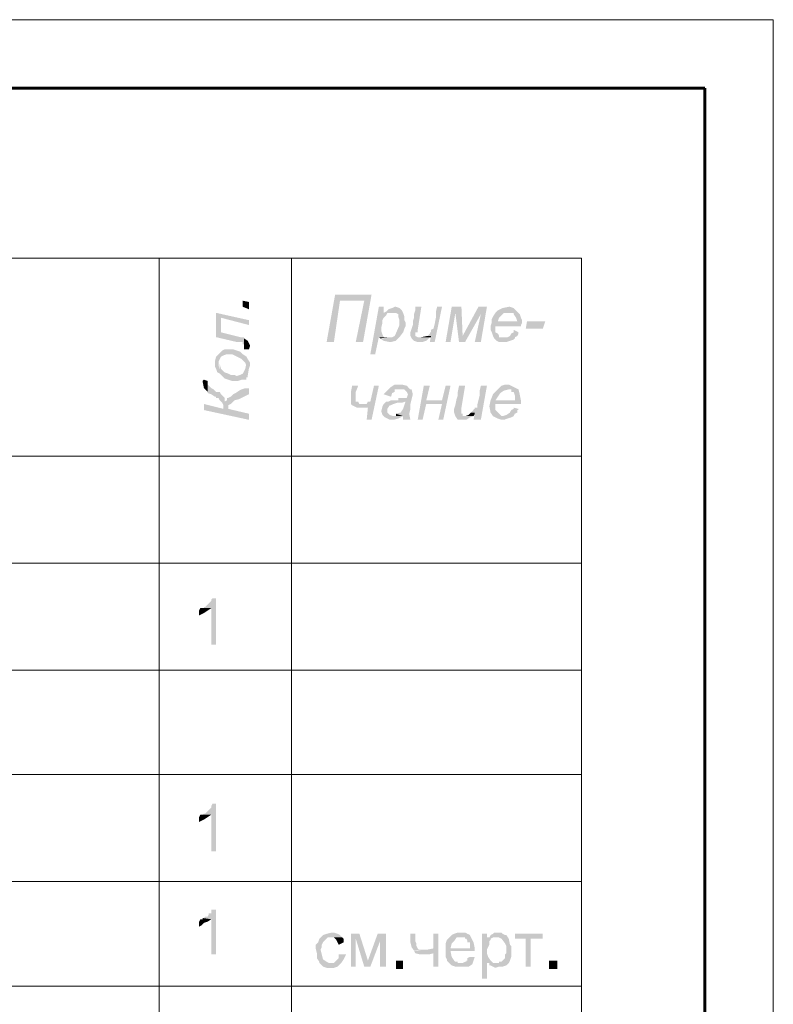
# Model space of a CAD drawing. Extents: x 4085 to 16488, y -65 to 12615.
# Tile 223 of 230: x 15939 to 15994, y 11651 to 11723. Entities that reach past the tile are written whole.
import ezdxf

# ---------------------------------------------------------------- set-up
doc = ezdxf.new("R2010")
doc.units = 0
doc.header["$MEASUREMENT"] = 0
doc.linetypes.add('CONTI', pattern=[0])
doc.layers.get('0').update_dxf_attribs({"color": 250, "linetype": 'CONTI'})
doc.layers.add('Опоры', color=7, linetype='Continuous')

msp = doc.modelspace()

# ---------------------------------------------------------------- hatches: boundary and pattern name
at = {"linetype": 'ByBlock', "lineweight": 15, "transparency": 33554676}
for points in [[(15955.761, 11701.563), (15955.318, 11701.74), (15955.318, 11702.183), (15955.761, 11702.095)], [(15964.706, 11702.626), (15962.049, 11702.626), (15961.429, 11699.172), (15961.96, 11699.172), (15962.403, 11702.183), (15964.174, 11702.183)], [(15964.706, 11702.626), (15964.174, 11702.183), (15963.554, 11699.172), (15964.086, 11699.172)], [(15953.37, 11701.298), (15953.37, 11699.526), (15954.875, 11699.172), (15955.053, 11699.172), (15955.141, 11699.172), (15955.318, 11699.172), (15955.318, 11698.995), (15955.407, 11698.995), (15955.407, 11698.907), (15955.407, 11699.438), (15955.407, 11699.526), (15955.318, 11699.526), (15955.141, 11699.526), (15953.724, 11699.881), (15953.724, 11700.943)], [(15953.37, 11701.298), (15953.724, 11700.943), (15955.761, 11700.412), (15955.761, 11700.766)], [(15965.591, 11701.74), (15965.237, 11701.74), (15964.617, 11698.287), (15964.971, 11698.287), (15965.237, 11699.526), (15965.591, 11699.526), (15965.503, 11699.704), (15965.414, 11699.969), (15965.414, 11700.235), (15965.503, 11700.589), (15965.503, 11700.766), (15965.591, 11700.943), (15965.68, 11701.032), (15965.768, 11701.121), (15965.857, 11701.298), (15966.034, 11701.298), (15965.591, 11701.298)], [(15967.008, 11701.298), (15966.3, 11701.298), (15966.388, 11701.298), (15966.477, 11701.298), (15966.654, 11701.209), (15966.654, 11701.032), (15966.742, 11700.766), (15966.742, 11700.412), (15966.477, 11699.792), (15966.388, 11699.615), (15966.211, 11699.526), (15966.034, 11699.526), (15965.768, 11699.526), (15965.591, 11699.438), (15965.325, 11699.438), (15965.591, 11699.261), (15966.034, 11699.172), (15966.123, 11699.172), (15966.477, 11699.261), (15966.565, 11699.349), (15966.742, 11699.526), (15967.008, 11699.881), (15967.097, 11700.146), (15967.185, 11700.323), (15967.185, 11700.589), (15967.097, 11700.766), (15967.097, 11701.032)], [(15966.388, 11701.74), (15966.211, 11701.652), (15965.945, 11701.563), (15965.768, 11701.386), (15965.591, 11701.298), (15966.034, 11701.298), (15966.123, 11701.298), (15966.3, 11701.298), (15967.008, 11701.298), (15966.92, 11701.475), (15966.742, 11701.652), (15966.477, 11701.74)], [(15968.337, 11701.74), (15967.894, 11701.74), (15967.894, 11701.475), (15967.805, 11701.209), (15967.805, 11700.943), (15967.717, 11700.678), (15967.717, 11700.412), (15967.628, 11700.146), (15967.539, 11699.881), (15967.539, 11699.615), (15967.628, 11699.438), (15967.805, 11699.261), (15968.071, 11699.172), (15968.425, 11699.172), (15968.691, 11699.261), (15968.956, 11699.526), (15968.159, 11699.526), (15968.071, 11699.526), (15967.894, 11699.615), (15967.894, 11699.881), (15968.071, 11699.881), (15968.071, 11700.058)], [(15969.842, 11701.74), (15969.488, 11701.74), (15969.399, 11701.386), (15969.399, 11700.943), (15969.311, 11700.501), (15969.222, 11700.146), (15969.045, 11700.058), (15969.045, 11699.881), (15968.956, 11699.881), (15968.956, 11699.792), (15968.779, 11699.615), (15969.045, 11699.615), (15968.956, 11699.172), (15969.311, 11699.172)], [(15971.259, 11701.74), (15970.551, 11701.74), (15970.108, 11699.172), (15970.462, 11699.172), (15970.816, 11701.298)], [(15971.259, 11701.74), (15970.816, 11701.298), (15971.082, 11699.172), (15971.348, 11699.615)], [(15973.119, 11701.74), (15972.499, 11701.74), (15971.348, 11699.615), (15971.082, 11699.172), (15971.525, 11699.172), (15972.676, 11701.209)], [(15973.119, 11701.74), (15972.676, 11701.209), (15972.233, 11699.172), (15972.676, 11699.172)], [(15973.916, 11701.475), (15973.739, 11701.298), (15973.562, 11701.032), (15973.473, 11700.855), (15973.473, 11700.589), (15973.384, 11700.323), (15973.384, 11700.058), (15973.473, 11699.881), (15973.562, 11699.615), (15973.65, 11699.438), (15973.827, 11699.261), (15974.004, 11699.172), (15974.27, 11699.172), (15974.536, 11699.172), (15974.801, 11699.261), (15975.067, 11699.349), (15975.156, 11699.438), (15974.447, 11699.526), (15974.181, 11699.526), (15974.004, 11699.526), (15974.004, 11699.615), (15973.916, 11699.792), (15973.739, 11699.881), (15973.739, 11700.058), (15973.739, 11700.146), (15973.739, 11700.323), (15975.598, 11700.323), (15975.598, 11700.412), (15975.687, 11700.589), (15973.916, 11700.678), (15974.004, 11700.943), (15974.181, 11701.121), (15974.359, 11701.298), (15974.713, 11701.298)], [(15974.713, 11701.74), (15974.27, 11701.652), (15973.916, 11701.475), (15974.713, 11701.298), (15974.801, 11701.298), (15974.89, 11701.298), (15975.067, 11701.298), (15975.067, 11701.209), (15975.244, 11700.943), (15975.333, 11700.678), (15973.916, 11700.678), (15975.687, 11700.589), (15975.687, 11700.766), (15975.598, 11700.943), (15975.51, 11701.209), (15975.421, 11701.298), (15975.244, 11701.475), (15975.156, 11701.563), (15975.067, 11701.652), (15974.801, 11701.74)], [(15975.953, 11700.146), (15976.041, 11700.678), (15977.37, 11700.678), (15977.193, 11700.146)], [(15975.067, 11700.058), (15975.067, 11699.881), (15974.89, 11699.792), (15974.801, 11699.615), (15974.624, 11699.526), (15974.447, 11699.526), (15975.156, 11699.438), (15975.156, 11699.526), (15975.333, 11699.615), (15975.421, 11699.792), (15975.421, 11699.881)], [(15955.407, 11698.641), (15955.761, 11698.641), (15955.85, 11698.907), (15955.761, 11699.084), (15955.672, 11699.261), (15955.407, 11699.438), (15955.407, 11698.729)], [(15965.591, 11699.526), (15965.237, 11699.526), (15965.325, 11699.438), (15966.034, 11699.526), (15965.768, 11699.526)], [(15968.779, 11699.615), (15968.337, 11699.526), (15968.956, 11699.526), (15969.045, 11699.526), (15969.045, 11699.615)], [(15953.281, 11697.578), (15953.281, 11697.401), (15953.37, 11697.224), (15953.458, 11696.958), (15953.636, 11696.87), (15953.636, 11697.135), (15953.547, 11697.49), (15953.547, 11697.755), (15953.636, 11697.932), (15953.724, 11698.109), (15953.901, 11698.198), (15954.167, 11698.287), (15954.521, 11698.287), (15954.875, 11698.109), (15955.23, 11697.932), (15955.495, 11697.667), (15955.584, 11697.401), (15955.584, 11698.109), (15955.318, 11698.287), (15955.141, 11698.464), (15954.875, 11698.552), (15954.61, 11698.641), (15954.255, 11698.641), (15953.99, 11698.641), (15953.813, 11698.552), (15953.636, 11698.375), (15953.37, 11698.109), (15953.281, 11697.755)], [(15953.636, 11696.87), (15953.813, 11696.693), (15953.99, 11696.515), (15954.255, 11696.427), (15954.521, 11696.338), (15954.698, 11696.338), (15954.964, 11696.338), (15955.23, 11696.427), (15955.407, 11696.427), (15955.584, 11696.427), (15955.584, 11696.604), (15955.672, 11696.604), (15955.672, 11696.693), (15955.761, 11697.224), (15955.85, 11697.49), (15955.85, 11697.667), (15955.672, 11697.932), (15955.584, 11698.109), (15955.584, 11697.932), (15955.584, 11697.667), (15955.495, 11697.224), (15955.407, 11697.047), (15955.318, 11696.87), (15955.141, 11696.781), (15954.875, 11696.693), (15954.698, 11696.781), (15954.433, 11696.781), (15954.255, 11696.87), (15953.99, 11696.958), (15953.724, 11697.224), (15953.636, 11697.578)], [(15952.396, 11696.25), (15952.484, 11695.807), (15952.75, 11695.541), (15952.75, 11696.25), (15952.75, 11696.338), (15952.484, 11696.427), (15952.396, 11696.338)], [(15952.75, 11695.541), (15952.75, 11695.453), (15953.016, 11695.364), (15953.281, 11695.187), (15953.37, 11695.187), (15953.37, 11695.098), (15953.547, 11695.098), (15953.636, 11694.921), (15953.813, 11694.744), (15953.901, 11694.567), (15953.901, 11694.301), (15953.901, 11695.187), (15953.724, 11695.364), (15953.636, 11695.541), (15953.37, 11695.541), (15953.193, 11695.718), (15953.016, 11695.807), (15952.839, 11695.984), (15952.75, 11696.073), (15952.75, 11696.25)], [(15954.167, 11695.098), (15954.255, 11694.301), (15954.255, 11694.567), (15954.433, 11694.656), (15954.698, 11694.921), (15955.053, 11695.01), (15955.407, 11695.187), (15955.584, 11695.276), (15955.761, 11695.364), (15955.761, 11695.807), (15955.672, 11695.807), (15955.495, 11695.807), (15955.23, 11695.718), (15955.053, 11695.63), (15954.787, 11695.453), (15954.61, 11695.364), (15954.433, 11695.187), (15954.255, 11695.098)], [(15963.731, 11695.984), (15963.289, 11695.984), (15963.2, 11695.541), (15963.2, 11695.364), (15963.2, 11695.098), (15963.2, 11694.833), (15963.2, 11694.656), (15964.086, 11694.656), (15963.997, 11694.656), (15963.82, 11694.656), (15963.731, 11694.833), (15963.554, 11694.833), (15963.554, 11694.921), (15963.554, 11695.541)], [(15965.237, 11695.984), (15964.883, 11695.984), (15964.617, 11694.833), (15964.44, 11694.833), (15964.351, 11694.656), (15964.174, 11694.656), (15964.086, 11694.656), (15963.2, 11694.656), (15963.289, 11694.567), (15964.44, 11694.39), (15964.351, 11693.504), (15964.706, 11693.504)], [(15966.742, 11696.073), (15966.388, 11696.073), (15966.123, 11695.895), (15965.857, 11695.63), (15965.591, 11695.364), (15966.123, 11695.187), (15966.211, 11695.453), (15966.388, 11695.541), (15966.388, 11695.718), (15966.477, 11695.718), (15966.742, 11695.718), (15967.539, 11695.718), (15967.274, 11695.984), (15966.92, 11696.073)], [(15967.539, 11695.718), (15966.742, 11695.718), (15967.097, 11695.718), (15967.274, 11695.541), (15967.362, 11695.364), (15967.274, 11695.098), (15967.185, 11695.098), (15967.008, 11695.098), (15966.92, 11695.098), (15966.654, 11695.098), (15966.654, 11694.921), (15966.3, 11694.921), (15966.123, 11694.921), (15965.945, 11694.833), (15965.768, 11694.833), (15967.185, 11694.833), (15967.097, 11694.567), (15967.008, 11694.301), (15966.831, 11694.036), (15966.477, 11693.947), (15967.008, 11693.77), (15967.008, 11693.681), (15967.008, 11693.504), (15967.539, 11693.504), (15967.451, 11693.947), (15967.539, 11694.301), (15967.539, 11694.656), (15967.628, 11695.01), (15967.717, 11695.364), (15967.628, 11695.718)], [(15968.956, 11695.984), (15968.514, 11695.984), (15968.071, 11693.504), (15968.425, 11693.504), (15968.691, 11694.656), (15969.842, 11694.656), (15968.691, 11694.921)], [(15970.462, 11695.984), (15970.108, 11695.984), (15969.842, 11694.921), (15968.691, 11694.921), (15969.842, 11694.656), (15969.576, 11693.504), (15969.931, 11693.504)], [(15971.525, 11695.984), (15971.082, 11695.984), (15970.993, 11695.541), (15970.993, 11695.276), (15970.905, 11695.01), (15970.816, 11694.567), (15970.728, 11694.301), (15970.728, 11694.036), (15970.816, 11693.77), (15970.993, 11693.504), (15971.259, 11693.504), (15971.613, 11693.504), (15971.879, 11693.681), (15972.145, 11693.77), (15971.348, 11693.77), (15971.348, 11693.947), (15971.259, 11693.947), (15971.259, 11694.036), (15971.259, 11694.301), (15971.259, 11694.39)], [(15973.119, 11695.984), (15972.676, 11695.984), (15972.587, 11695.63), (15972.587, 11695.276), (15972.499, 11694.921), (15972.41, 11694.567), (15972.41, 11694.39), (15972.233, 11694.39), (15972.233, 11694.301), (15972.145, 11694.301), (15972.145, 11694.213), (15971.967, 11694.036), (15972.233, 11694.036), (15972.145, 11693.504), (15972.676, 11693.504)], [(15973.916, 11695.718), (15973.562, 11695.364), (15973.384, 11694.921), (15973.296, 11694.479), (15973.384, 11694.036), (15973.562, 11693.77), (15973.739, 11693.681), (15973.916, 11693.593), (15974.181, 11693.504), (15974.359, 11693.504), (15974.624, 11693.593), (15974.89, 11693.681), (15975.067, 11693.77), (15974.27, 11693.77), (15974.181, 11693.77), (15974.004, 11693.947), (15973.916, 11694.036), (15973.739, 11694.213), (15973.739, 11694.301), (15973.739, 11694.39), (15973.739, 11694.567), (15973.739, 11694.656), (15975.598, 11694.656), (15975.598, 11694.833), (15975.598, 11694.921), (15973.739, 11694.921), (15973.916, 11695.187), (15974.093, 11695.453), (15974.359, 11695.63), (15974.713, 11695.718)], [(15974.713, 11696.073), (15974.447, 11696.073), (15974.181, 11695.984), (15973.916, 11695.718), (15974.713, 11695.718), (15974.89, 11695.718), (15974.89, 11695.541), (15975.067, 11695.541), (15975.156, 11695.276), (15975.156, 11694.921), (15973.739, 11694.921), (15975.598, 11694.921), (15975.51, 11695.364), (15975.421, 11695.718)], [(15952.484, 11694.656), (15952.484, 11694.213), (15955.761, 11693.504), (15955.761, 11693.947), (15954.255, 11694.301), (15954.167, 11695.098), (15954.167, 11694.921), (15953.99, 11694.833), (15953.99, 11695.098), (15953.901, 11695.187), (15953.901, 11694.301)], [(15965.768, 11694.833), (15965.591, 11694.656), (15965.503, 11694.479), (15965.414, 11694.124), (15965.503, 11693.859), (15965.68, 11693.681), (15966.034, 11693.504), (15966.3, 11693.504), (15966.654, 11693.593), (15967.008, 11693.77), (15966.3, 11693.77), (15966.034, 11693.859), (15965.857, 11694.036), (15965.857, 11694.301), (15966.034, 11694.567), (15966.123, 11694.567), (15966.3, 11694.656), (15966.565, 11694.744), (15966.92, 11694.744), (15967.185, 11694.833)], [(15963.289, 11694.567), (15963.643, 11694.39), (15963.909, 11694.39), (15964.174, 11694.39), (15964.44, 11694.39)], [(15975.067, 11694.39), (15975.067, 11694.301), (15974.89, 11694.213), (15974.801, 11694.036), (15974.536, 11693.859), (15974.27, 11693.77), (15975.067, 11693.77), (15975.156, 11693.947), (15975.333, 11694.036), (15975.333, 11694.213), (15975.421, 11694.213), (15975.421, 11694.301)], [(15966.477, 11693.947), (15966.477, 11693.77), (15966.388, 11693.77), (15966.3, 11693.77), (15967.008, 11693.77)], [(15971.967, 11694.036), (15971.79, 11693.859), (15971.525, 11693.77), (15972.145, 11693.77), (15972.233, 11693.947), (15972.233, 11694.036)], [(15953.37, 11680.486), (15953.104, 11680.486), (15953.016, 11680.397), (15953.016, 11680.309), (15952.839, 11680.132), (15952.75, 11680.043), (15952.573, 11679.866), (15952.484, 11679.866), (15952.484, 11679.778), (15952.396, 11679.778), (15953.016, 11679.778), (15953.016, 11677.121), (15953.37, 11677.121)], [(15952.396, 11679.778), (15952.219, 11679.778), (15952.13, 11679.6), (15952.13, 11679.246), (15952.307, 11679.335), (15952.484, 11679.423), (15952.75, 11679.6), (15953.016, 11679.778)], [(15953.37, 11665.519), (15953.104, 11665.519), (15953.016, 11665.342), (15953.016, 11665.254), (15952.839, 11665.077), (15952.75, 11664.988), (15952.573, 11664.811), (15952.484, 11664.811), (15952.396, 11664.722), (15953.016, 11664.722), (15953.016, 11662.066), (15953.37, 11662.066)], [(15952.396, 11664.722), (15952.219, 11664.722), (15952.13, 11664.545), (15952.13, 11664.191), (15952.307, 11664.28), (15952.484, 11664.368), (15952.75, 11664.545), (15953.016, 11664.722)], [(15953.37, 11657.815), (15953.104, 11657.815), (15953.016, 11657.815), (15953.016, 11657.726), (15953.016, 11657.549), (15952.839, 11657.549), (15952.839, 11657.46), (15952.75, 11657.283), (15952.573, 11657.283), (15952.484, 11657.195), (15952.396, 11657.195), (15953.016, 11657.106), (15953.016, 11654.538), (15953.37, 11654.538)], [(15952.396, 11657.195), (15952.396, 11657.106), (15952.219, 11657.106), (15952.13, 11656.929), (15952.13, 11656.575), (15952.307, 11656.663), (15952.484, 11656.841), (15952.75, 11656.929), (15953.016, 11657.106)], [(15961.783, 11656.132), (15961.429, 11656.043), (15961.163, 11655.955), (15960.897, 11655.689), (15960.809, 11655.424), (15960.632, 11655.246), (15960.632, 11654.981), (15960.72, 11654.627), (15960.72, 11654.272), (15960.897, 11654.007), (15960.897, 11653.918), (15961.783, 11653.918), (15961.606, 11653.918), (15961.429, 11654.007), (15961.163, 11654.184), (15961.075, 11654.538), (15960.986, 11654.892), (15961.075, 11655.069), (15961.075, 11655.246), (15961.163, 11655.424), (15961.252, 11655.512), (15961.429, 11655.689), (15961.517, 11655.778), (15961.783, 11655.778), (15962.58, 11655.778), (15962.403, 11655.955), (15962.226, 11656.043), (15961.96, 11656.132)], [(15963.82, 11656.043), (15963.2, 11656.043), (15963.2, 11653.652), (15963.554, 11653.652), (15963.554, 11655.689)], [(15963.82, 11656.043), (15963.554, 11655.689), (15964.174, 11653.652), (15964.44, 11654.095)], [(15965.768, 11656.043), (15965.148, 11656.043), (15964.44, 11654.095), (15964.174, 11653.652), (15964.617, 11653.652), (15965.325, 11655.512)], [(15965.768, 11656.043), (15965.325, 11655.512), (15965.325, 11653.652), (15965.768, 11653.652)], [(15967.894, 11656.043), (15967.539, 11656.043), (15967.539, 11655.778), (15967.539, 11655.424), (15967.628, 11655.069), (15967.805, 11654.804), (15968.514, 11654.892), (15968.337, 11654.892), (15968.159, 11654.892), (15968.071, 11654.981), (15967.982, 11655.158), (15967.982, 11655.335), (15967.894, 11655.512)], [(15969.576, 11656.043), (15969.222, 11656.043), (15969.222, 11654.981), (15968.779, 11654.892), (15968.425, 11654.892), (15968.071, 11654.804), (15967.805, 11654.804), (15967.894, 11654.627), (15969.222, 11654.627), (15969.222, 11653.652), (15969.576, 11653.652)], [(15971.259, 11656.132), (15970.993, 11656.132), (15970.728, 11656.043), (15970.551, 11655.955), (15970.373, 11655.778), (15971.348, 11655.778), (15971.525, 11655.778), (15971.525, 11655.689), (15971.613, 11655.689), (15971.702, 11655.512), (15971.702, 11655.424), (15971.879, 11655.424), (15971.879, 11655.246), (15971.879, 11655.158), (15971.879, 11654.981), (15970.462, 11654.981), (15972.233, 11654.981), (15972.145, 11655.424), (15971.967, 11655.778), (15971.879, 11655.955), (15971.702, 11656.043), (15971.525, 11656.132), (15971.436, 11656.132)], [(15973.119, 11656.043), (15972.765, 11656.043), (15972.765, 11652.767), (15973.119, 11652.767), (15973.119, 11653.918), (15973.739, 11653.918), (15973.562, 11653.918), (15973.384, 11654.095), (15973.207, 11654.361), (15973.119, 11654.627), (15973.119, 11654.892), (15973.296, 11655.246), (15973.296, 11655.512), (15973.384, 11655.601), (15973.384, 11655.689), (15973.562, 11655.778), (15973.119, 11655.778)], [(15973.916, 11656.132), (15973.65, 11656.132), (15973.562, 11656.043), (15973.384, 11655.955), (15973.296, 11655.778), (15973.562, 11655.778), (15973.827, 11655.778), (15974.004, 11655.778), (15974.181, 11655.689), (15974.447, 11655.335), (15974.536, 11655.158), (15974.536, 11654.892), (15974.536, 11654.627), (15974.447, 11654.538), (15974.447, 11654.361), (15974.447, 11654.272), (15974.27, 11654.095), (15974.181, 11654.007), (15974.004, 11654.007), (15974.004, 11653.918), (15973.739, 11653.918), (15973.119, 11653.918), (15973.296, 11653.918), (15973.296, 11653.741), (15973.384, 11653.741), (15973.562, 11653.652), (15973.739, 11653.564), (15974.004, 11653.652), (15974.27, 11653.652), (15974.536, 11653.741), (15974.713, 11653.918), (15974.801, 11654.095), (15974.89, 11654.361), (15974.89, 11654.538), (15974.89, 11655.158), (15974.801, 11655.246), (15974.713, 11655.689), (15974.536, 11655.955), (15974.447, 11655.955), (15974.27, 11656.043), (15974.181, 11656.132), (15974.004, 11656.132)], [(15977.193, 11656.043), (15975.156, 11656.043), (15975.156, 11655.689), (15975.953, 11655.689), (15975.953, 11653.652), (15976.307, 11653.652), (15976.307, 11655.689), (15977.193, 11655.689)], [(15962.58, 11655.778), (15961.783, 11655.778), (15961.96, 11655.778), (15962.137, 11655.601), (15962.226, 11655.424), (15962.314, 11655.246), (15962.669, 11655.424), (15962.669, 11655.689)], [(15970.373, 11655.778), (15970.196, 11655.601), (15970.108, 11655.335), (15970.108, 11655.069), (15970.108, 11654.804), (15970.108, 11654.715), (15970.108, 11654.538), (15970.108, 11654.449), (15970.108, 11654.361), (15970.196, 11654.184), (15970.196, 11654.095), (15970.373, 11653.918), (15971.259, 11653.918), (15970.993, 11653.918), (15970.993, 11654.007), (15970.816, 11654.007), (15970.728, 11654.095), (15970.551, 11654.361), (15970.462, 11654.804), (15972.233, 11654.804), (15972.233, 11654.981), (15970.462, 11654.981), (15970.551, 11655.335), (15970.728, 11655.512), (15970.905, 11655.778), (15971.259, 11655.778)], [(15967.894, 11654.627), (15968.248, 11654.538), (15968.514, 11654.538), (15968.868, 11654.538), (15969.222, 11654.627)], [(15962.314, 11654.538), (15962.314, 11654.272), (15962.137, 11654.095), (15962.049, 11654.007), (15961.96, 11653.918), (15961.783, 11653.918), (15960.897, 11653.918), (15961.163, 11653.652), (15961.429, 11653.564), (15961.695, 11653.564), (15961.96, 11653.564), (15962.226, 11653.652), (15962.492, 11653.918), (15962.669, 11654.184), (15962.846, 11654.538)], [(15966.477, 11654.095), (15966.477, 11653.475), (15967.008, 11653.475), (15967.008, 11654.095)], [(15971.879, 11654.361), (15971.702, 11654.272), (15971.702, 11654.095), (15971.613, 11654.095), (15971.613, 11654.007), (15971.525, 11654.007), (15971.348, 11653.918), (15971.259, 11653.918), (15970.373, 11653.918), (15970.551, 11653.741), (15970.816, 11653.652), (15971.082, 11653.652), (15971.348, 11653.652), (15971.525, 11653.652), (15971.79, 11653.652), (15972.056, 11653.829), (15972.145, 11654.095), (15972.233, 11654.361)], [(15977.635, 11654.095), (15977.635, 11653.475), (15978.255, 11653.475), (15978.255, 11654.095)]]:
    msp.add_hatch(color=0, dxfattribs=at).paths.add_polyline_path(points)

# ---------------------------------------------------------------- linework, layer by layer
at = {"color": 0, "linetype": 'ByBlock', "lineweight": 15, "transparency": 33554676, "extrusion": (0, 1, 0), "elevation": 11722.663}
msp.add_lwpolyline([(-15994.003, 0), (-15574.003, 0)], dxfattribs=at)
at = {"color": 0, "linetype": 'ByBlock', "lineweight": 15, "transparency": 33554676, "extrusion": (1, 0, 0), "elevation": 15994.003}
msp.add_lwpolyline([(11425.663, 0), (11722.663, 0)], dxfattribs=at)
at = {"color": 0, "linetype": 'ByBlock', "lineweight": 15, "transparency": 33554676}
for points in [[(15801.224, 11621.239), (15801.224, 11705.283), (15980.026, 11705.283)], [(15949.208, 11705.283), (15949.208, 11621.239)], [(15958.861, 11705.283), (15958.861, 11621.239)], [(15980.026, 11621.239), (15980.026, 11705.283)], [(15801.224, 11690.848), (15980.026, 11690.848)], [(15801.224, 11683.054), (15980.026, 11683.054)], [(15801.224, 11675.261), (15980.026, 11675.261)], [(15801.224, 11667.645), (15980.026, 11667.645)], [(15801.224, 11659.852), (15980.026, 11659.852)], [(15801.224, 11652.235), (15980.026, 11652.235)]]:
    msp.add_lwpolyline(points, dxfattribs=at)
at = {"layer": 'Опоры', "linetype": 'Continuous', "lineweight": 60, "ltscale": 0.5, "extrusion": (0, 1, 0), "elevation": 11717.663}
msp.add_lwpolyline([(-15989.003, 0), (-15594.003, 0)], dxfattribs=at)
at = {"layer": 'Опоры', "linetype": 'Continuous', "lineweight": 60, "ltscale": 0.5, "extrusion": (1, 0, 0), "elevation": 15989.003}
msp.add_lwpolyline([(11430.663, 0), (11717.663, 0)], dxfattribs=at)

doc.saveas('drawing.dxf')
